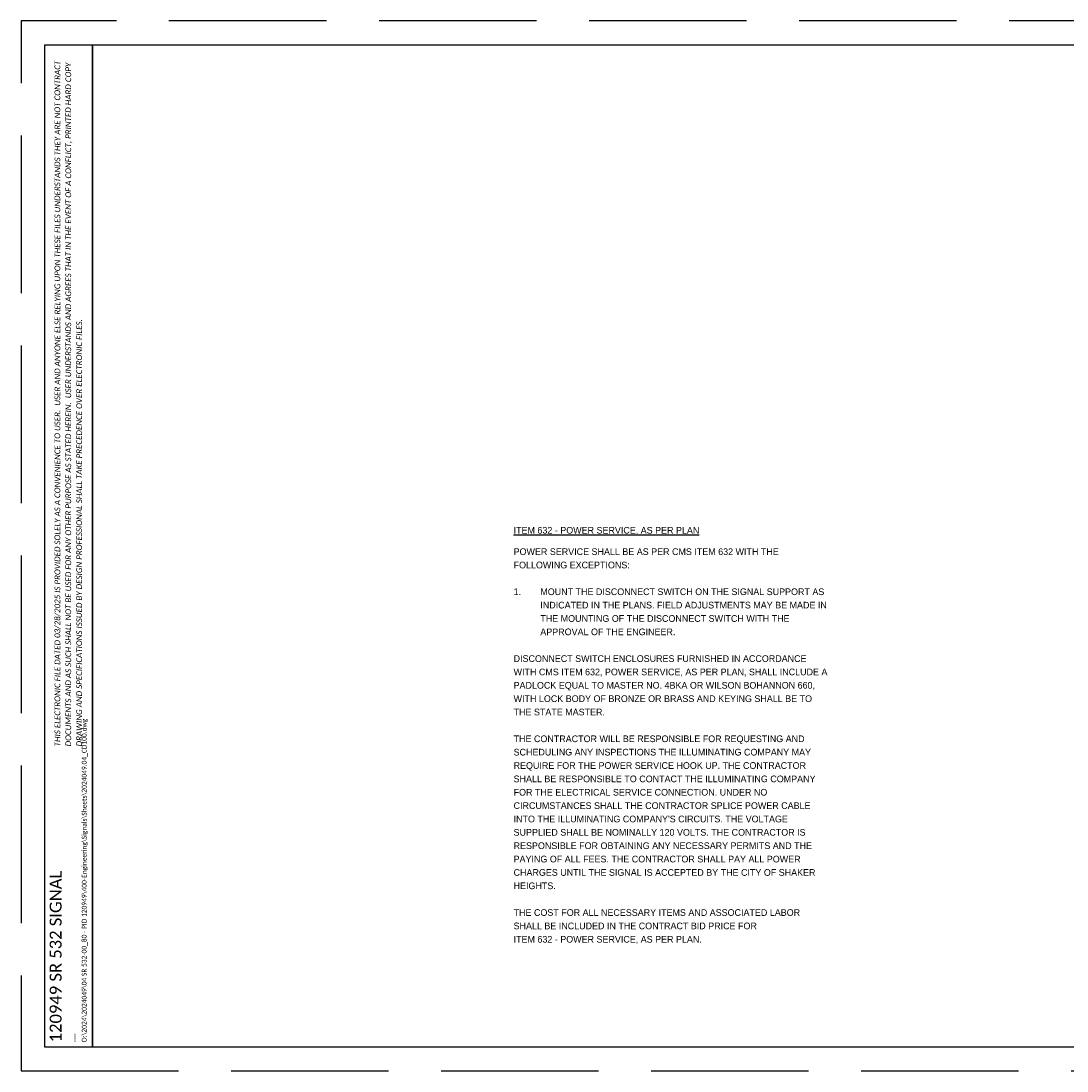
# Paper-space layout '20 CABINET DETAIL' of a CAD drawing. Header units: feet. Extents: x -4.4 to 39.4, y 0.9 to 23.7.
# Tile 1 of 2: x -4.4 to 17.5, y 0.9 to 22.9. Entities that reach past the tile are written whole.
import ezdxf
from ezdxf.enums import TextEntityAlignment as Align

# ---------------------------------------------------------------- set-up
doc = ezdxf.new("R2010")
doc.units = ezdxf.units.FT
doc.header["$LTSCALE"] = 20
doc.header["$MEASUREMENT"] = 0
doc.linetypes.add('OhDOT_USTN3', pattern=[0.22, 0.165, -0.055])
for name, color, linetype in [('0_Xref', 7, 'Continuous'), ('SH_Border', 7, 'Continuous'), ('SH_Cut_Line', 7, 'OhDOT_USTN3'), ('SH_Data', 7, 'Continuous'), ('TX_P_1', 7, 'Continuous')]:
    doc.layers.add(name, color=color, linetype=linetype)
doc.layers.add('SC_Scratch15', color=7, linetype='Continuous', plot=False)
doc.styles.add('P_Slanted - Normal Fixed Spacing', font='calibrii.ttf', dxfattribs={"height": 0.14})
doc.styles.add('Slanted-Normal', font='font31.shx', dxfattribs={"height": 0.14})
doc.styles.add('Style - Calibri', font='calibri.ttf')
doc.styles.add('Style - Calibri - Light', font='calibril.ttf', dxfattribs={"height": 0.1})

# ---------------------------------------------------------------- blocks, each defined once
blk = doc.blocks.new('BORDER_1')
at = {"layer": 'Defpoints', "color": 7}
blk.add_point((32.75, 3.5), dxfattribs=at)
at = {"layer": 'SH_Border', "color": 7}
for p, q in [((32, 0.5), (32, 21.5)), ((32, 4.5), (33.5, 4.5)), ((32, 2.5), (33.5, 2.5)), ((32, 2), (33.5, 2)), ((32, 1.5), (33.5, 1.5)), ((32, 1), (33.5, 1))]:
    blk.add_line(p, q, dxfattribs=at)
at = {"layer": 'SH_Border', "color": 7, "flags": 128}
for points in [[(0.5, 21.5), (1.5, 21.5), (1.5, 0.5), (0.5, 0.5)], [(1.5, 21.5), (33.5, 21.5), (33.5, 0.5), (1.5, 0.5)]]:
    blk.add_lwpolyline(points, close=True, dxfattribs=at)
at = {"layer": 'SH_Cut_Line', "flags": 128}
blk.add_lwpolyline([(0, 0), (34, 0), (34, 22), (0, 22)], close=True, dxfattribs=at)
at = {"layer": 'SH_Data', "color": 7}
blk.add_line((32.75, 0.5), (32.75, 0.8), dxfattribs=at)
at = {"layer": 'SC_Scratch15', "color": 1, "insert": (0.702, 6.801), "char_height": 0.12, "width": 14.52263, "attachment_point": 1, "rotation": 90, "line_spacing_factor": 1.14, "style": 'P_Slanted - Normal Fixed Spacing'}
blk.add_mtext('THIS ELECTRONIC FILE DATED 03/28/2025 IS PROVIDED SOLELY AS A CONVENIENCE TO USER.  USER AND ANYONE ELSE RELYING UPON THESE FILES UNDERSTANDS THEY ARE NOT CONTRACT DOCUMENTS AND AS SUCH SHALL NOT BE USED FOR ANY OTHER PURPOSE AS STATED HEREIN.  USER UNDERSTANDS AND AGREES THAT IN THE EVENT OF A CONFLICT, PRINTED HARD COPY DRAWING AND SPECIFICATIONS ISSUED BY DESIGN PROFESSIONAL SHALL TAKE PRECEDENCE OVER ELECTRONIC FILES.', dxfattribs=at)
at = {"layer": 'SH_Border', "color": 132, "true_color": 0x00d2d2, "insert": (1.4, 0.6), "char_height": 0.1, "attachment_point": 7, "rotation": 90, "line_spacing_factor": 1.2, "style": 'Style - Calibri - Light'}
blk.add_mtext('----\\PO:\\\\2024\\\\2024049\\\\04 SR 532-00_80 - PID 120949\\\\400-Engineering\\\\Signals\\\\Sheets\\\\2024049.04_CD100.dwg', dxfattribs=at)
at = {"layer": 'SH_Data', "char_height": 0.1, "line_spacing_factor": 0.8, "style": 'Style - Calibri - Light'}
for s, insert, attachment_point in [('DESIGN AGENCY', (32.05, 4.45), 1), ('DESIGNER', (32.05, 2.45), 1), ('REVIEWER', (32.75, 1.95), 2), ('PROJECT ID', (32.05, 1.45), 1), ('SHEET', (32.05, 0.95), 1), ('TOTAL', (32.8, 0.95), 1)]:
    blk.add_mtext(s, dxfattribs=dict(at, insert=insert, attachment_point=attachment_point))
at = {"layer": 'SH_Data', "color": 7, "style": 'Style - Calibri'}
blk.add_attdef('C_SHEET_TITLE', text='', height=0.25, rotation=90, dxfattribs=at).set_placement((32.792, 13), align=Align.MIDDLE_CENTER)
at = {"layer": 'SH_Data', "style": 'Style - Calibri'}
blk.add_attdef('PROJ_NAME', text='', height=0.25, rotation=90, dxfattribs=at).set_placement((0.6, 0.6), align=Align.TOP_LEFT)
for tag, p in [('DESIGNER', (32.75, 2.175)), ('REVIEWER', (32.25, 1.675)), ('REVIEWED_DATE', (33.025, 1.675)), ('PIDNO', (32.75, 1.175)), ('C_SHEET_NO', (32.375, 0.675)), ('T_SHEET_NO', (33.125, 0.675))]:
    blk.add_attdef(tag, text='', height=0.14, dxfattribs=at).set_placement(p, align=Align.MIDDLE_CENTER)

psp = doc.layouts.new('20 CABINET DETAIL')

# ---------------------------------------------------------------- block references
at = {"layer": '0_Xref'}
psp.add_blockref('BORDER_1', (-4.388, 0.886), dxfattribs=at).add_auto_attribs({'C_SHEET_NO': 'P.24', 'T_SHEET_NO': '25', 'PROJ_NAME': '120949 SR 532 SIGNAL', 'C_SHEET_TITLE': 'TRAFFIC SIGNAL DETAIL', 'DESIGNER': 'JAH', 'REVIEWER': 'KMG', 'REVIEWED_DATE': '8/30/24', 'PIDNO': '120949'})

# ---------------------------------------------------------------- texts
at = {"layer": 'TX_P_1', "char_height": 0.14, "attachment_point": 1, "line_spacing_factor": 1.2, "style": 'Slanted-Normal'}
for s, insert, width in [('{\\LITEM 632 - POWER SERVICE, AS PER PLAN}', (5.932, 12.285), 6.44), ("POWER SERVICE SHALL BE AS PER CMS ITEM 632 WITH THE FOLLOWING EXCEPTIONS:^J\\P\\pxi-4,l4;1.^IMOUNT THE DISCONNECT SWITCH ON THE SIGNAL SUPPORT AS INDICATED IN THE PLANS. FIELD ADJUSTMENTS MAY BE MADE IN THE MOUNTING OF THE DISCONNECT SWITCH WITH THE APPROVAL OF THE ENGINEER.   \\P\\pi0,l0;\\PDISCONNECT SWITCH ENCLOSURES FURNISHED IN ACCORDANCE WITH CMS ITEM 632, POWER SERVICE, AS PER PLAN, SHALL INCLUDE A PADLOCK EQUAL TO MASTER NO. 4BKA OR WILSON BOHANNON 660, WITH LOCK BODY OF BRONZE OR BRASS AND KEYING SHALL BE TO THE STATE MASTER.\\P\\PTHE CONTRACTOR WILL BE RESPONSIBLE FOR REQUESTING AND SCHEDULING ANY INSPECTIONS THE ILLUMINATING COMPANY MAY REQUIRE FOR THE POWER SERVICE HOOK UP. THE CONTRACTOR SHALL BE RESPONSIBLE TO CONTACT THE ILLUMINATING COMPANY FOR THE ELECTRICAL SERVICE CONNECTION. UNDER NO CIRCUMSTANCES SHALL THE CONTRACTOR SPLICE POWER CABLE INTO THE ILLUMINATING COMPANY'S CIRCUITS. THE VOLTAGE SUPPLIED SHALL BE NOMINALLY 120 VOLTS. THE CONTRACTOR IS RESPONSIBLE FOR OBTAINING ANY NECESSARY PERMITS AND THE PAYING OF ALL FEES. THE CONTRACTOR SHALL PAY ALL POWER CHARGES UNTIL THE SIGNAL IS ACCEPTED BY THE CITY OF SHAKER HEIGHTS.\\P\\PTHE COST FOR ALL NECESSARY ITEMS AND ASSOCIATED LABOR SHALL BE INCLUDED IN THE CONTRACT BID PRICE FOR \\PITEM 632 - POWER SERVICE, AS PER PLAN.", (5.932, 11.837), 6.61012)]:
    psp.add_mtext(s, dxfattribs=dict(at, insert=insert, width=width))

doc.saveas('drawing.dxf')
